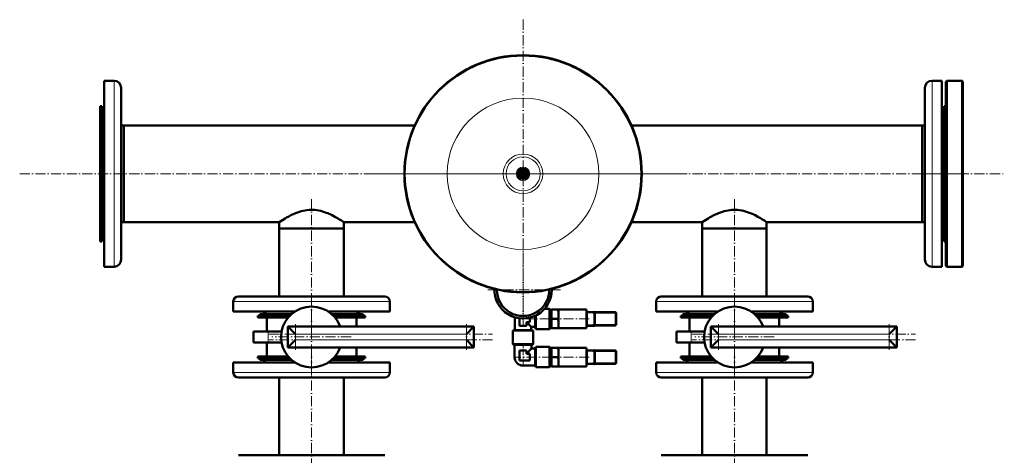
# Model space of a CAD drawing. Extents: x -1976 to 2357, y -1844 to 653.
# Tile 33 of 56: x -448 to 716, y -1122 to -607. Entities that reach past the tile are written whole.
import ezdxf

# ---------------------------------------------------------------- set-up
doc = ezdxf.new("R2010")
doc.units = 0
doc.linetypes.add('DASHDOT', pattern=[18.5, 12, -3, 0.5, -3])

msp = doc.modelspace()

# ---------------------------------------------------------------- linework, layer by layer
at = {"color": 7, "linetype": 'DASHDOT', "lineweight": 18}
for p, q in [((146.6, -606.8), (146.6, -971.5)), ((-448.4, -789.2), (715.6, -789.2)), ((328.9, -789.2), (-35.8, -789.2)), ((617.1, -789.2), (671.1, -789.2)), ((-103.4, -819.4), (-103.4, -967.7)), ((396.6, -819.4), (396.6, -967.7)), ((146.6, -882.2), (146.6, -970.6)), ((190.8, -926.4), (102.4, -926.4)), ((-103.4, -935.5), (-103.4, -1029.1)), ((396.6, -935.5), (396.6, -1029.1)), ((229.2, -954.1), (258, -954.1)), ((147.8, -960.9), (180.8, -960.9)), ((224.9, -960.9), (184.8, -960.9)), ((-122.4, -967.3), (-122.4, -997.3)), ((79.6, -967.3), (79.6, -997.3)), ((229.2, -967.6), (258, -967.6)), ((377.6, -967.3), (377.6, -997.3)), ((579.6, -967.3), (579.6, -997.3)), ((-153.4, -978.8), (110.6, -978.8)), ((110.6, -985.8), (-153.4, -985.8)), ((-56.6, -982.3), (-150.2, -982.3)), ((346.6, -978.8), (610.6, -978.8)), ((610.6, -985.8), (346.6, -985.8)), ((443.4, -982.3), (349.8, -982.3)), ((-103.4, -1156.7), (-103.4, -995.9)), ((229.2, -999.4), (258, -999.4)), ((396.6, -1156.7), (396.6, -995.9)), ((181.2, -1006.1), (143.4, -1006.1)), ((224.9, -1006.1), (184.8, -1006.1)), ((229.2, -1012.9), (258, -1012.9))]:
    msp.add_line(p, q, dxfattribs=at)
at = {"color": 7, "lineweight": 50}
for p, q in [((-348.4, -679.1), (-336.9, -679.1)), ((-348.4, -679.1), (-348.4, -899.2)), ((641.6, -679.1), (630.1, -679.1)), ((641.6, -899.2), (641.6, -679.1)), ((646.6, -680.2), (647.6, -679.2)), ((646.6, -898.2), (646.6, -680.2)), ((647.6, -899.2), (647.6, -679.2)), ((647.6, -679.2), (665.6, -679.2)), ((665.6, -899.2), (665.6, -679.2)), ((665.6, -679.2), (666.6, -680.2)), ((666.6, -898.2), (666.6, -680.2)), ((-328.4, -687.6), (-328.4, -890.7)), ((621.6, -890.7), (621.6, -687.6)), ((-353.4, -709.2), (-353.4, -750.8)), ((-351.4, -709.2), (-353.4, -709.2)), ((-351.4, -709.2), (-351.4, -750.8)), ((644.6, -827.5), (644.6, -709.2)), ((644.6, -709.2), (646.6, -709.2)), ((-351.4, -721.1), (-351.4, -857.2)), ((-325.4, -732), (-328.4, -732)), ((-325.4, -732), (-325.4, -761.8)), ((-325.4, -732), (18.5, -732)), ((-325.4, -846.3), (-325.4, -732)), ((274.7, -732), (618.6, -732)), ((618.6, -816.6), (618.6, -732)), ((618.6, -732), (621.6, -732)), ((618.6, -846.3), (618.6, -732)), ((-353.4, -750.8), (-353.4, -869.2)), ((-351.4, -750.8), (-351.4, -869.2)), ((-325.4, -761.8), (-325.4, -846.3)), ((141.1, -786), (143.8, -784.4)), ((141.1, -789.2), (141.1, -786)), ((141.1, -792.3), (141.1, -789.2)), ((143.8, -784.4), (146.6, -782.8)), ((146.6, -782.8), (149.3, -784.4)), ((149.3, -784.4), (152.1, -786)), ((152.1, -786), (152.1, -789.2)), ((152.1, -789.2), (152.1, -792.3)), ((143.8, -793.9), (141.1, -792.3)), ((146.6, -795.5), (143.8, -793.9)), ((149.3, -793.9), (146.6, -795.5)), ((152.1, -792.3), (149.3, -793.9)), ((618.6, -846.3), (618.6, -816.6)), ((644.6, -869.2), (644.6, -827.5)), ((-325.4, -846.3), (-328.4, -846.3)), ((-325.4, -846.3), (-141.5, -846.3)), ((-141.5, -846.3), (-141.5, -853.8)), ((-65.4, -846.3), (18.5, -846.3)), ((-65.4, -846.3), (-65.4, -853.8)), ((274.7, -846.3), (358.5, -846.3)), ((358.5, -846.3), (358.5, -853.8)), ((434.6, -846.3), (618.6, -846.3)), ((434.6, -846.3), (434.6, -853.8)), ((618.6, -846.3), (621.6, -846.3)), ((-141.5, -853.8), (-103.4, -853.8)), ((-141.5, -853.8), (-141.5, -934.3)), ((-141.5, -853.8), (-65.4, -853.8)), ((-103.4, -853.8), (-65.4, -853.8)), ((-65.4, -853.8), (-65.4, -934.3)), ((358.5, -853.8), (396.6, -853.8)), ((358.5, -853.8), (358.5, -934.3)), ((358.5, -853.8), (434.6, -853.8)), ((396.6, -853.8), (434.6, -853.8)), ((434.6, -853.8), (434.6, -934.3)), ((-351.4, -869.2), (-353.4, -869.2)), ((644.6, -869.2), (646.6, -869.2)), ((-336.9, -899.2), (-348.4, -899.2)), ((630.1, -899.2), (641.6, -899.2)), ((646.6, -898.2), (647.6, -899.2)), ((647.6, -899.2), (665.6, -899.2)), ((665.6, -899.2), (666.6, -898.2)), ((-195.9, -952.3), (-195.9, -940.3)), ((-179.3, -934.3), (-189.9, -934.3)), ((-16.9, -934.3), (-179.3, -934.3)), ((-10.9, -952.3), (-10.9, -940.3)), ((304.1, -952.3), (304.1, -940.3)), ((320.7, -934.3), (310.1, -934.3)), ((483.1, -934.3), (320.7, -934.3)), ((489.1, -952.3), (489.1, -940.3)), ((-184.6, -952.3), (-195.9, -952.3)), ((-123.3, -952.3), (-184.6, -952.3)), ((-10.9, -952.3), (-83.5, -952.3)), ((172.1, -948.9), (177.8, -948.9)), ((177.8, -960.9), (177.8, -948.9)), ((178.1, -949.2), (177.8, -948.9)), ((178.1, -960.9), (178.1, -949.2)), ((178.1, -950.4), (180.1, -950.4)), ((180.1, -949.9), (180.5, -949.9)), ((180.1, -949.9), (180.1, -955.4)), ((180.5, -949.9), (188.1, -949.9)), ((188.1, -949.9), (188.6, -949.9)), ((188.6, -949.9), (188.6, -955.4)), ((188.6, -949.9), (221.6, -949.9)), ((221.6, -952.8), (221.6, -949.9)), ((221.6, -952.7), (222.1, -952.7)), ((221.6, -953.5), (221.6, -952.8)), ((221.6, -960.9), (221.6, -953.5)), ((222.1, -953.9), (222.1, -952.7)), ((231.1, -952.9), (222.1, -952.9)), ((222.1, -953.9), (222.1, -967.9)), ((231.1, -952.6), (231.1, -953.9)), ((231.6, -952.6), (231.1, -952.6)), ((231.1, -967.9), (231.1, -953.9)), ((231.6, -953.9), (231.6, -952.6)), ((255.6, -953.1), (231.6, -953.1)), ((231.6, -953.9), (231.6, -967.9)), ((239.3, -953), (241.3, -953)), ((239.4, -953), (239.3, -953)), ((239.3, -953.1), (239.3, -953)), ((239.3, -953.1), (239.3, -953)), ((239.3, -953.1), (239.3, -953)), ((241.3, -953), (241.3, -953)), ((241.3, -953.1), (241.3, -953)), ((241.3, -953.1), (241.3, -953)), ((241.3, -953.1), (241.3, -953)), ((243.7, -953), (242.7, -953)), ((242.7, -953.1), (242.7, -953)), ((243.3, -953), (242.9, -953)), ((243.3, -953), (244, -953)), ((243.7, -953), (244.6, -953)), ((243.7, -953.1), (243.7, -953)), ((244, -953), (246.5, -953)), ((247.5, -953), (244.6, -953)), ((244.6, -953.1), (244.6, -953)), ((245.8, -953), (247, -953)), ((247, -953), (248.2, -953)), ((247.5, -953.1), (247.5, -953)), ((248.2, -953.1), (248.2, -953)), ((256.6, -967.6), (256.6, -954.1)), ((315.4, -952.3), (304.1, -952.3)), ((376.7, -952.3), (315.4, -952.3)), ((489.1, -952.3), (416.5, -952.3)), ((-166.9, -957.3), (-129.3, -957.3)), ((-166.9, -957.3), (-166.9, -959.3)), ((-166.9, -959.3), (-131.1, -959.3)), ((-164.4, -955.3), (-127.2, -955.3)), ((-164.4, -955.3), (-164.4, -957.3)), ((-164.4, -957.3), (-129.3, -957.3)), ((-156.4, -959.3), (-156.4, -975.8)), ((-149.1, -955.3), (-155.4, -955.3)), ((-127.2, -955.3), (-149.1, -955.3)), ((-79.6, -955.3), (-49.9, -955.3)), ((-51.4, -955.3), (-79.6, -955.3)), ((-77.5, -957.3), (-39.9, -957.3)), ((-77.5, -957.3), (-49.9, -957.3)), ((-75.7, -959.3), (-39.9, -959.3)), ((-50.4, -959.3), (-50.4, -969.8)), ((-49.9, -955.3), (-42.4, -955.3)), ((-49.9, -957.3), (-42.4, -957.3)), ((-42.4, -955.3), (-42.4, -957.3)), ((-39.9, -957.3), (-39.9, -959.3)), ((137.1, -974.1), (137.1, -959.1)), ((142.6, -968.9), (142.6, -960.2)), ((154.6, -964.9), (150.6, -964.9)), ((150.6, -964.9), (150.6, -968.9)), ((156.1, -970.4), (150.6, -964.9)), ((154.6, -959.5), (154.6, -964.9)), ((161.1, -960.9), (161.1, -957.2)), ((161.1, -970.4), (161.1, -960.9)), ((161.7, -960.9), (161.7, -956.9)), ((161.7, -972.9), (161.7, -960.9)), ((177.8, -972.9), (177.8, -960.9)), ((178.1, -972.6), (178.1, -960.9)), ((180.1, -955.4), (180.1, -966.4)), ((180.5, -960.9), (188.1, -960.9)), ((188.6, -955.4), (188.6, -960.9)), ((188.6, -960.9), (188.6, -966.4)), ((221.6, -968.3), (221.6, -960.9)), ((256.6, -960.9), (256.6, -960.9)), ((256.6, -960.9), (256.6, -960.9)), ((333.1, -957.3), (370.7, -957.3)), ((333.1, -957.3), (333.1, -959.3)), ((333.1, -959.3), (368.9, -959.3)), ((335.6, -955.3), (372.8, -955.3)), ((335.6, -955.3), (335.6, -957.3)), ((335.6, -957.3), (370.7, -957.3)), ((343.6, -959.3), (343.6, -975.8)), ((350.9, -955.3), (344.6, -955.3)), ((372.8, -955.3), (350.9, -955.3)), ((420.4, -955.3), (450.1, -955.3)), ((448.6, -955.3), (420.4, -955.3)), ((422.5, -957.3), (460.1, -957.3)), ((422.5, -957.3), (450.1, -957.3)), ((424.3, -959.3), (460.1, -959.3)), ((449.6, -959.3), (449.6, -969.8)), ((450.1, -955.3), (457.6, -955.3)), ((450.1, -957.3), (457.6, -957.3)), ((457.6, -955.3), (457.6, -957.3)), ((460.1, -957.3), (460.1, -959.3)), ((-154.7, -975.8), (-171.9, -975.8)), ((-171.9, -988.8), (-171.9, -975.8)), ((-154.7, -975.8), (-138.8, -975.8)), ((-131.4, -969.8), (88.6, -969.8)), ((-122.4, -978.8), (-131.4, -969.8)), ((-131.4, -994.8), (-131.4, -969.8)), ((79.6, -978.8), (88.6, -969.8)), ((88.6, -994.8), (88.6, -969.8)), ((134.6, -974.8), (137.1, -974.1)), ((134.6, -990.8), (134.6, -974.8)), ((134.6, -974.8), (158.6, -974.8)), ((137.1, -974.1), (156.1, -974.1)), ((150.6, -968.9), (142.6, -968.9)), ((156.1, -970.4), (156.1, -974.1)), ((156.1, -970.4), (161.1, -970.4)), ((156.1, -974.1), (158.6, -974.8)), ((158.6, -974.8), (158.6, -990.8)), ((161.1, -970.4), (161.7, -972.9)), ((161.7, -972.9), (177.8, -972.9)), ((178.1, -972.6), (177.8, -972.9)), ((178.1, -971.3), (180.1, -971.3)), ((180.1, -966.4), (180.1, -971.9)), ((180.5, -971.9), (180.1, -971.9)), ((180.5, -971.9), (188.1, -971.9)), ((188.6, -971.9), (188.1, -971.9)), ((188.6, -966.4), (188.6, -971.9)), ((188.6, -971.9), (221.6, -971.9)), ((221.6, -969), (221.6, -968.3)), ((221.6, -971.9), (221.6, -969)), ((221.6, -969), (222.1, -969)), ((222.1, -969), (222.1, -967.9)), ((222.1, -968.9), (231.1, -968.9)), ((231.1, -967.9), (231.1, -969.1)), ((231.6, -969.1), (231.1, -969.1)), ((231.6, -969.1), (231.6, -967.9)), ((231.6, -968.6), (255.6, -968.6)), ((345.3, -975.8), (328.1, -975.8)), ((328.1, -988.8), (328.1, -975.8)), ((345.3, -975.8), (361.2, -975.8)), ((368.6, -969.8), (588.6, -969.8)), ((377.6, -978.8), (368.6, -969.8)), ((368.6, -994.8), (368.6, -969.8)), ((579.6, -978.8), (588.6, -969.8)), ((588.6, -994.8), (588.6, -969.8)), ((-154.7, -988.8), (-171.9, -988.8)), ((-156.4, -988.8), (-156.4, -1005.3)), ((-154.7, -988.8), (-138.8, -988.8)), ((-131.4, -994.8), (-122.4, -985.8)), ((79.6, -985.8), (88.6, -994.8)), ((345.3, -988.8), (328.1, -988.8)), ((343.6, -988.8), (343.6, -1005.3)), ((345.3, -988.8), (361.2, -988.8)), ((368.6, -994.8), (377.6, -985.8)), ((579.6, -985.8), (588.6, -994.8)), ((-131.4, -994.8), (88.6, -994.8)), ((-50.4, -994.8), (-50.4, -1005.3)), ((134.9, -991.1), (134.6, -990.8)), ((134.6, -990.8), (158.6, -990.8)), ((134.9, -991.1), (158.3, -991.1)), ((136.6, -991.6), (135.9, -991.1)), ((146.6, -991.6), (136.6, -991.6)), ((136.6, -991.6), (136.6, -1006.1)), ((142.6, -1010.1), (142.6, -998.1)), ((142.6, -998.1), (146.6, -998.1)), ((156.6, -991.6), (146.6, -991.6)), ((146.6, -998.1), (150.6, -998.1)), ((156.6, -996.1), (150.6, -1002.1)), ((150.6, -998.1), (150.6, -1002.1)), ((156.6, -991.6), (157.2, -991.1)), ((156.6, -991.6), (156.6, -996.1)), ((161, -996.1), (156.6, -996.1)), ((158.6, -990.8), (158.3, -991.1)), ((161, -996.1), (161.6, -994.1)), ((161, -1006.1), (161, -996.1)), ((161.6, -1006.1), (161.6, -994.1)), ((177.8, -994.1), (161.6, -994.1)), ((177.8, -1006.1), (177.8, -994.1)), ((178.1, -994.4), (177.8, -994.1)), ((178.1, -1006.1), (178.1, -994.4)), ((178.1, -995.6), (180.1, -995.6)), ((180.1, -995.1), (180.5, -995.1)), ((180.1, -995.1), (180.1, -1000.6)), ((180.1, -1000.6), (180.1, -1011.6)), ((180.5, -995.1), (188.1, -995.1)), ((188.1, -995.1), (188.6, -995.1)), ((188.6, -995.1), (188.6, -1000.6)), ((188.6, -995.1), (221.6, -995.1)), ((188.6, -1000.6), (188.6, -1006.1)), ((221.6, -998), (221.6, -995.1)), ((221.6, -998.7), (221.6, -998)), ((221.6, -998), (222.1, -998)), ((221.6, -1006.1), (221.6, -998.7)), ((222.1, -999.1), (222.1, -998)), ((231.1, -998.1), (222.1, -998.1)), ((222.1, -999.1), (222.1, -1013.1)), ((231.1, -997.9), (231.1, -999.1)), ((231.6, -997.9), (231.1, -997.9)), ((231.1, -1013.1), (231.1, -999.1)), ((231.6, -999.1), (231.6, -997.9)), ((255.6, -998.4), (231.6, -998.4)), ((231.6, -999.1), (231.6, -1013.1)), ((239.3, -998.3), (241.3, -998.3)), ((239.4, -998.3), (239.3, -998.3)), ((239.3, -998.4), (239.3, -998.3)), ((239.3, -998.4), (239.3, -998.3)), ((239.3, -998.4), (239.3, -998.3)), ((241.3, -998.3), (241.3, -998.3)), ((241.3, -998.4), (241.3, -998.3)), ((241.3, -998.4), (241.3, -998.3)), ((241.3, -998.4), (241.3, -998.3)), ((243.7, -998.3), (242.7, -998.3)), ((242.7, -998.4), (242.7, -998.3)), ((243.3, -998.3), (242.9, -998.3)), ((243.3, -998.3), (244, -998.3)), ((243.7, -998.3), (244.6, -998.3)), ((243.7, -998.4), (243.7, -998.3)), ((244, -998.3), (246.5, -998.3)), ((247.5, -998.3), (244.6, -998.3)), ((244.6, -998.4), (244.6, -998.3)), ((245.8, -998.3), (247, -998.3)), ((247, -998.3), (248.2, -998.3)), ((247.5, -998.4), (247.5, -998.3)), ((248.2, -998.4), (248.2, -998.3)), ((256.6, -1012.9), (256.6, -999.4)), ((368.6, -994.8), (588.6, -994.8)), ((449.6, -994.8), (449.6, -1005.3)), ((-195.9, -1012.3), (-123.3, -1012.3)), ((-195.9, -1012.3), (-195.9, -1024.3)), ((-166.9, -1005.3), (-131.1, -1005.3)), ((-166.9, -1005.3), (-166.9, -1007.3)), ((-166.9, -1007.3), (-129.3, -1007.3)), ((-164.4, -1009.3), (-164.4, -1007.3)), ((-157, -1009.3), (-164.4, -1009.3)), ((-127.2, -1009.3), (-157, -1009.3)), ((-156.4, -1005.3), (-131.1, -1005.3)), ((-83.5, -1012.3), (-22.3, -1012.3)), ((-42.4, -1009.3), (-79.6, -1009.3)), ((-77.5, -1007.3), (-39.9, -1007.3)), ((-75.7, -1005.3), (-50.4, -1005.3)), ((-75.7, -1005.3), (-39.9, -1005.3)), ((-42.4, -1009.3), (-42.4, -1007.3)), ((-39.9, -1005.3), (-39.9, -1007.3)), ((-22.3, -1012.3), (-10.9, -1012.3)), ((-10.9, -1012.3), (-10.9, -1024.3)), ((154.6, -1010.1), (142.6, -1010.1)), ((150.6, -1002.1), (154.6, -1002.1)), ((154.6, -1002.1), (154.6, -1006.1)), ((154.6, -1006.1), (154.6, -1010.1)), ((161, -1016.1), (161, -1006.1)), ((161.6, -1018.1), (161.6, -1006.1)), ((177.8, -1018.1), (177.8, -1006.1)), ((178.1, -1017.8), (178.1, -1006.1)), ((180.1, -1011.6), (180.1, -1017.1)), ((180.5, -1006.1), (188.1, -1006.1)), ((188.6, -1006.1), (188.6, -1011.6)), ((188.6, -1011.6), (188.6, -1017.1)), ((221.6, -1013.5), (221.6, -1006.1)), ((256.6, -1006.1), (256.6, -1006.1)), ((256.6, -1006.1), (256.6, -1006.1)), ((304.1, -1012.3), (376.7, -1012.3)), ((304.1, -1012.3), (304.1, -1024.3)), ((333.1, -1005.3), (368.9, -1005.3)), ((333.1, -1005.3), (333.1, -1007.3)), ((333.1, -1007.3), (370.7, -1007.3)), ((335.6, -1009.3), (335.6, -1007.3)), ((343, -1009.3), (335.6, -1009.3)), ((372.8, -1009.3), (343, -1009.3)), ((343.6, -1005.3), (368.9, -1005.3)), ((416.5, -1012.3), (477.7, -1012.3)), ((457.6, -1009.3), (420.4, -1009.3)), ((422.5, -1007.3), (460.1, -1007.3)), ((424.3, -1005.3), (449.6, -1005.3)), ((424.3, -1005.3), (460.1, -1005.3)), ((457.6, -1009.3), (457.6, -1007.3)), ((460.1, -1005.3), (460.1, -1007.3)), ((477.7, -1012.3), (489.1, -1012.3)), ((489.1, -1012.3), (489.1, -1024.3)), ((161, -1016.1), (146.6, -1016.1)), ((161, -1016.1), (161.6, -1018.1)), ((177.8, -1018.1), (161.6, -1018.1)), ((178.1, -1017.8), (177.8, -1018.1)), ((178.1, -1016.6), (180.1, -1016.6)), ((180.5, -1017.1), (180.1, -1017.1)), ((180.5, -1017.1), (188.1, -1017.1)), ((188.6, -1017.1), (188.1, -1017.1)), ((188.6, -1017.1), (221.6, -1017.1)), ((221.6, -1014.2), (221.6, -1013.5)), ((221.6, -1017.1), (221.6, -1014.2)), ((221.6, -1014.3), (222.1, -1014.3)), ((222.1, -1014.3), (222.1, -1013.1)), ((222.1, -1014.1), (231.1, -1014.1)), ((231.1, -1013.1), (231.1, -1014.4)), ((231.6, -1014.4), (231.1, -1014.4)), ((231.6, -1014.4), (231.6, -1013.1)), ((231.6, -1013.9), (255.6, -1013.9)), ((-189.9, -1030.3), (-27.5, -1030.3)), ((-141.5, -1030.3), (-141.5, -1122.3)), ((-65.4, -1030.3), (-65.4, -1122.3)), ((-27.5, -1030.3), (-16.9, -1030.3)), ((310.1, -1030.3), (472.5, -1030.3)), ((358.5, -1030.3), (358.5, -1122.3)), ((434.6, -1030.3), (434.6, -1122.3)), ((472.5, -1030.3), (483.1, -1030.3)), ((-179.3, -1122.3), (-189.9, -1122.3)), ((-16.9, -1122.3), (-179.3, -1122.3)), ((320.7, -1122.3), (310.1, -1122.3)), ((483.1, -1122.3), (320.7, -1122.3))]:
    msp.add_line(p, q, dxfattribs=at)
at = {"color": 7, "lineweight": 18}
for p, q in [((-336.9, -679.1), (-336.9, -899.2)), ((630.1, -899.2), (630.1, -679.1)), ((-184.6, -940.3), (-195.9, -940.3)), ((-10.9, -940.3), (-184.6, -940.3)), ((315.4, -940.3), (304.1, -940.3)), ((489.1, -940.3), (315.4, -940.3)), ((221.6, -953.9), (222.1, -953.9)), ((222.1, -953.9), (231.1, -953.9)), ((231.6, -953.9), (231.1, -953.9)), ((231.6, -954.1), (255.6, -954.1)), ((255.6, -953.4), (255.6, -953.1)), ((255.6, -954.1), (255.6, -953.4)), ((256.3, -954.1), (255.6, -954.1)), ((255.6, -954.1), (255.6, -967.6)), ((256.6, -954.1), (256.3, -954.1)), ((-154.7, -988.8), (-154.7, -975.8)), ((221.6, -967.9), (222.1, -967.9)), ((231.1, -967.9), (222.1, -967.9)), ((231.6, -967.9), (231.1, -967.9)), ((255.6, -967.6), (231.6, -967.6)), ((255.6, -967.6), (256.3, -967.6)), ((255.6, -968.3), (255.6, -967.6)), ((255.6, -968.6), (255.6, -968.3)), ((256.3, -967.6), (256.6, -967.6)), ((345.3, -988.8), (345.3, -975.8)), ((-122.4, -978.8), (79.6, -978.8)), ((-122.4, -985.8), (-122.4, -978.8)), ((-122.4, -985.8), (79.6, -985.8)), ((79.6, -985.8), (79.6, -978.8)), ((377.6, -978.8), (579.6, -978.8)), ((377.6, -985.8), (377.6, -978.8)), ((377.6, -985.8), (579.6, -985.8)), ((579.6, -985.8), (579.6, -978.8)), ((221.6, -999.1), (222.1, -999.1)), ((222.1, -999.1), (231.1, -999.1)), ((231.6, -999.1), (231.1, -999.1)), ((231.6, -999.4), (255.6, -999.4)), ((255.6, -998.7), (255.6, -998.4)), ((255.6, -999.4), (255.6, -998.7)), ((256.3, -999.4), (255.6, -999.4)), ((255.6, -999.4), (255.6, -1012.9)), ((256.6, -999.4), (256.3, -999.4)), ((136.6, -1006.1), (142.6, -1006.1)), ((146.6, -1016.1), (146.6, -1010.1)), ((221.6, -1013.1), (222.1, -1013.1)), ((231.1, -1013.1), (222.1, -1013.1)), ((231.6, -1013.1), (231.1, -1013.1)), ((255.6, -1012.9), (231.6, -1012.9)), ((255.6, -1012.9), (256.3, -1012.9)), ((255.6, -1013.6), (255.6, -1012.9)), ((255.6, -1013.9), (255.6, -1013.6)), ((256.3, -1012.9), (256.6, -1012.9)), ((-195.9, -1024.3), (-22.3, -1024.3)), ((-22.3, -1024.3), (-10.9, -1024.3)), ((304.1, -1024.3), (477.7, -1024.3)), ((477.7, -1024.3), (489.1, -1024.3))]:
    msp.add_line(p, q, dxfattribs=at)
at = {"color": 7, "linetype": 'DASHDOT', "lineweight": 18, "ltscale": 0.3}
for p, q in [((220.6, -953.9), (232.6, -953.9)), ((220.6, -967.9), (232.6, -967.9)), ((220.6, -999.1), (232.6, -999.1)), ((220.6, -1013.1), (232.6, -1013.1))]:
    msp.add_line(p, q, dxfattribs=at)
at = {"color": 7, "linetype": 'DASHDOT', "lineweight": 18, "ltscale": 0.003}
for p, q in [((240.3, -953.1), (240.3, -953)), ((240.3, -953.1), (240.3, -953)), ((246, -953.1), (246, -953)), ((240.3, -998.4), (240.3, -998.3)), ((240.3, -998.4), (240.3, -998.3)), ((246, -998.4), (246, -998.3))]:
    msp.add_line(p, q, dxfattribs=at)
at = {"color": 7, "linetype": 'DASHDOT', "lineweight": 18, "ltscale": 0.405014}
for p, q in [((255.6, -952.8), (255.6, -969)), ((255.6, -998), (255.6, -1014.2))]:
    msp.add_line(p, q, dxfattribs=at)
at = {"color": 7, "linetype": 'DASHDOT', "lineweight": 18, "ltscale": 0.495013}
for p, q in [((-103.4, -957.7), (-103.4, -977.5)), ((396.6, -957.7), (396.6, -977.5))]:
    msp.add_line(p, q, dxfattribs=at)
at = {"color": 7, "linetype": 'DASHDOT', "lineweight": 18, "ltscale": 0.389999}
for p, q in [((-154.7, -990.1), (-154.7, -974.5)), ((345.3, -990.1), (345.3, -974.5))]:
    msp.add_line(p, q, dxfattribs=at)
at = {"color": 7, "linetype": 'DASHDOT', "lineweight": 18, "ltscale": 0.45}
msp.add_line((146.6, -989.6), (146.6, -1007.6), dxfattribs=at)
at = {"color": 7, "lineweight": 50}
for points in [[(-141.5, -846.3), (-137.8, -844), (-134.7, -842), (-132.9, -841), (-130.4, -839.6), (-127.7, -838.2), (-126.2, -837.5), (-124.6, -836.8), (-122.4, -835.8), (-120.1, -834.9), (-117.7, -834.1), (-115.5, -833.5), (-113.2, -832.9), (-110.9, -832.5), (-108.6, -832.1), (-106.4, -831.9), (-104.3, -831.8), (-102.1, -831.8), (-99.7, -832), (-97.3, -832.3), (-94.9, -832.7), (-92.6, -833.2), (-90.4, -833.8), (-88.2, -834.5), (-86.1, -835.2), (-84.3, -835.9), (-82.5, -836.7), (-80.7, -837.5), (-79, -838.3), (-75.8, -840), (-72.8, -841.7), (-71, -842.7), (-68.1, -844.6), (-65.4, -846.3)], [(358.5, -846.3), (362.2, -844), (365.3, -842), (367.1, -841), (369.6, -839.6), (372.3, -838.2), (373.8, -837.5), (375.4, -836.8), (377.6, -835.8), (379.9, -834.9), (382.3, -834.1), (384.5, -833.5), (386.8, -832.9), (389.1, -832.5), (391.4, -832.1), (393.6, -831.9), (395.7, -831.8), (397.9, -831.8), (400.3, -832), (402.7, -832.3), (405.1, -832.7), (407.4, -833.2), (409.6, -833.8), (411.8, -834.5), (413.9, -835.2), (415.7, -835.9), (417.5, -836.7), (419.3, -837.5), (421, -838.3), (424.2, -840), (427.2, -841.7), (429, -842.7), (431.9, -844.6), (434.6, -846.3)], [(180.5, -949.9), (180.2, -952.3), (180.1, -954.4), (180.1, -955.4)], [(188.6, -955.4), (188.5, -953.3), (188.3, -951.1), (188.1, -949.9)], [(180.1, -955.4), (180.1, -957.4), (180.3, -959.6), (180.5, -960.9)], [(180.5, -960.9), (180.2, -963.3), (180.1, -965.4), (180.1, -966.4)], [(188.1, -960.9), (188.4, -958.5), (188.5, -956.4), (188.6, -955.4)], [(188.6, -966.4), (188.5, -964.3), (188.3, -962.1), (188.1, -960.9)], [(180.1, -966.4), (180.1, -968.4), (180.3, -970.6), (180.5, -971.9)], [(188.1, -971.9), (188.4, -969.5), (188.5, -967.4), (188.6, -966.4)], [(180.5, -995.1), (180.2, -997.5), (180.1, -999.6), (180.1, -1000.6)], [(180.1, -1000.6), (180.1, -1002.7), (180.3, -1004.9), (180.5, -1006.1)], [(188.6, -1000.6), (188.5, -998.6), (188.3, -996.4), (188.1, -995.1)], [(188.1, -1006.1), (188.4, -1003.7), (188.5, -1001.6), (188.6, -1000.6)], [(180.5, -1006.1), (180.2, -1008.5), (180.1, -1010.6), (180.1, -1011.6)], [(180.1, -1011.6), (180.1, -1013.7), (180.3, -1015.9), (180.5, -1017.1)], [(188.6, -1011.6), (188.5, -1009.6), (188.3, -1007.4), (188.1, -1006.1)], [(188.1, -1017.1), (188.4, -1014.7), (188.5, -1012.6), (188.6, -1011.6)]]:
    msp.add_lwpolyline(points, dxfattribs=at)
for radius in [140, 5.5, 4, 3, 2.75, 2.15]:
    msp.add_circle((146.6, -789.2), radius, dxfattribs=at)
at = {"color": 7, "lineweight": 18}
for radius in [89.6, 23.4, 20.1, 8.02, 6.85]:
    msp.add_circle((146.6, -789.2), radius, dxfattribs=at)
at = {"color": 7, "lineweight": 50}
for centre, radius, start, end in [((146.6, -789.2), 140.3, 90, 270), ((146.6, -789.2), 140.3, 270, 90), ((-336.9, -687.6), 8.5, 0, 90), ((630.1, -687.6), 8.5, 90, 180), ((-342.9, -721.1), 8.5, 130.3202, 180), ((636.1, -721.1), 8.5, 0, 49.6798), ((-342.9, -857.2), 8.5, 180, 229.6798), ((636.1, -857.2), 8.5, 310.3202, 360), ((-336.9, -890.7), 8.5, 270, 0), ((630.1, -890.7), 8.5, 180, 270), ((146.6, -926.4), 34, 178.0481, 360), ((146.6, -926.4), 31, 180, 0.8277), ((146.6, -926.4), 31, 179.1725, 180), ((146.6, -926.4), 34, 0, 1.9521), ((-189.9, -940.3), 6, 90, 180), ((-16.9, -940.3), 6, 360, 90), ((310.1, -940.3), 6, 90, 180), ((483.1, -940.3), 6, 360, 90), ((-155.4, -949.3), 6, 210, 270), ((-103.4, -982.3), 36, 20.3175, 339.6825), ((-51.4, -949.3), 6, 270, 330), ((255.6, -954.1), 1, 0, 90), ((344.6, -949.3), 6, 210, 270), ((396.6, -982.3), 36, 20.3175, 339.6825), ((448.6, -949.3), 6, 270, 330), ((255.6, -967.6), 1, 270, 360), ((255.6, -999.4), 1, 0, 90), ((-155.4, -1015.3), 6, 90, 150), ((-51.4, -1015.3), 6, 30, 90), ((146.6, -1006.1), 10, 180, 270), ((344.6, -1015.3), 6, 90, 150), ((448.6, -1015.3), 6, 30, 90), ((255.6, -1012.9), 1, 270, 360), ((-189.9, -1024.3), 6, 180, 270), ((-16.9, -1024.3), 6, 270, 0), ((310.1, -1024.3), 6, 180, 270), ((483.1, -1024.3), 6, 270, 0)]:
    msp.add_arc(centre, radius, start, end, dxfattribs=at)

doc.saveas('drawing.dxf')
